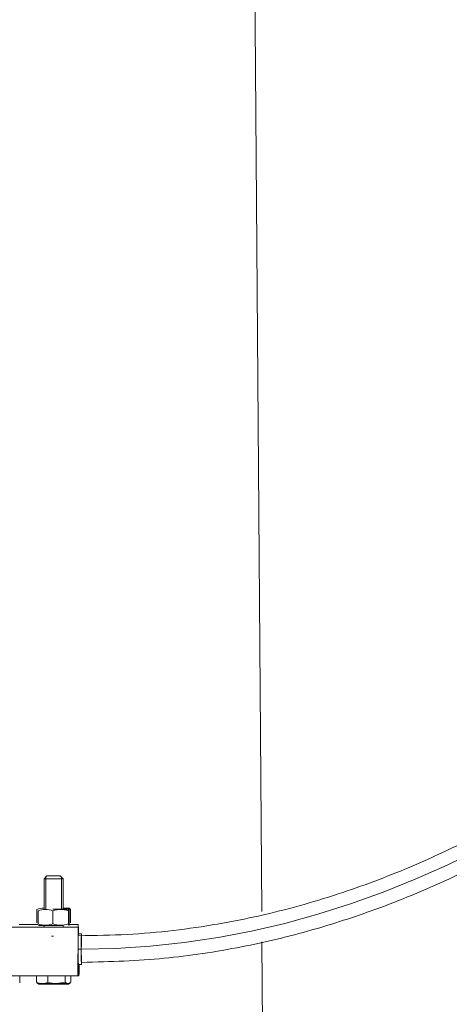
# Model space of a CAD drawing. Header units: millimetres. Extents: x -2674 to -2203, y -551 to -52.
# Tile 68 of 136: x -2335.34 to -2333.09, y -76.03 to -70.87. Entities that reach past the tile are written whole.
import ezdxf
from ezdxf.lldxf.tags import DXFTag

# ---------------------------------------------------------------- set-up
doc = ezdxf.new("R2010")
doc.units = ezdxf.units.MM
doc.layers.add('layer 1', color=7, linetype='Continuous')
tags = doc.linetypes.add('New Line18', pattern=[28.3, 19, -3.1, 3.1, -3.1]).pattern_tags.tags
tags[10:11] = [DXFTag(74, 4), DXFTag(75, 0), DXFTag(340, '0'), DXFTag(46, 1.0), DXFTag(50, 0.0), DXFTag(44, 0.0), DXFTag(45, 0.0)]
tags[8:9] = [DXFTag(74, 4), DXFTag(75, 0), DXFTag(340, '0'), DXFTag(46, 1.0), DXFTag(50, 0.0), DXFTag(44, 0.0), DXFTag(45, 0.0)]
tags[6:7] = [DXFTag(74, 4), DXFTag(75, 0), DXFTag(340, '0'), DXFTag(46, 1.0), DXFTag(50, 0.0), DXFTag(44, 0.0), DXFTag(45, 0.0)]
tags[4:5] = [DXFTag(74, 4), DXFTag(75, 0), DXFTag(340, '0'), DXFTag(46, 1.0), DXFTag(50, 0.0), DXFTag(44, 0.0), DXFTag(45, 0.0)]

msp = doc.modelspace()

# ---------------------------------------------------------------- linework, layer by layer
at = {"layer": 'layer 1', "linetype": 'New Line18', "lineweight": 9}
msp.add_open_spline([(-2330.7064, -54.68), (-2330.6964, -54.68), (-2330.6864, -54.68), (-2330.6764, -54.68), (-2330.6764, -54.68), (-2322.929, -54.68), (-2327.2727, -75.7391), (-2335.0196, -75.7391), (-2335.0196, -75.7391), (-2335.0249, -75.7391), (-2335.0302, -75.7391), (-2335.0356, -75.7391)], degree=3, knots=[0, 0, 0, 0, 0.25, 0.25, 0.25, 0.25, 0.5, 0.5, 0.5, 0.5, 1, 1, 1, 1], dxfattribs=at)
at = {"layer": 'layer 1', "lineweight": 9}
for points, knots in [([(-2330.2993, -54.7676), (-2330.2391, -54.7733), (-2330.1781, -54.7807), (-2330.1178, -54.7896), (-2330.1178, -54.7896), (-2330.0334, -54.802), (-2329.9505, -54.8172), (-2329.8682, -54.8355), (-2329.8682, -54.8355), (-2329.7927, -54.8523), (-2329.7178, -54.8717), (-2329.6438, -54.8938), (-2329.6438, -54.8938), (-2329.5758, -54.914), (-2329.5086, -54.9365), (-2329.4424, -54.9612), (-2329.4424, -54.9612), (-2329.3435, -54.9981), (-2329.2467, -55.0398), (-2329.1526, -55.0863), (-2329.1526, -55.0863), (-2329.069, -55.1275), (-2328.9876, -55.1725), (-2328.9086, -55.2208), (-2328.9086, -55.2208), (-2328.8319, -55.2676), (-2328.7576, -55.3177), (-2328.6856, -55.3706), (-2328.6856, -55.3706), (-2328.5795, -55.4487), (-2328.4787, -55.5329), (-2328.3834, -55.6222), (-2328.3834, -55.6222), (-2328.2891, -55.7105), (-2328.2003, -55.8037), (-2328.1167, -55.9008), (-2328.1167, -55.9008), (-2328.0327, -55.9982), (-2327.9541, -56.0994), (-2327.8803, -56.2035), (-2327.8803, -56.2035), (-2327.8048, -56.3103), (-2327.7343, -56.4202), (-2327.6686, -56.5323), (-2327.6686, -56.5323), (-2327.5595, -56.7183), (-2327.4633, -56.9106), (-2327.3777, -57.1068), (-2327.3777, -57.1068), (-2327.2933, -57.3001), (-2327.2193, -57.4972), (-2327.154, -57.6967), (-2327.154, -57.6967), (-2327.0962, -57.873), (-2327.0452, -58.0511), (-2326.9999, -58.2305), (-2326.9999, -58.2305), (-2326.9579, -58.397), (-2326.9209, -58.5647), (-2326.8882, -58.7331), (-2326.8882, -58.7331), (-2326.8517, -58.9212), (-2326.8207, -59.1102), (-2326.7944, -59.2997), (-2326.7944, -59.2997), (-2326.7466, -59.6448), (-2326.7145, -59.9917), (-2326.6952, -60.3391), (-2326.6952, -60.3391), (-2326.6756, -60.6937), (-2326.6692, -61.0488), (-2326.6741, -61.4037), (-2326.6741, -61.4037), (-2326.6789, -61.7522), (-2326.6945, -62.1005), (-2326.7196, -62.4483), (-2326.7196, -62.4483), (-2326.7441, -62.7863), (-2326.7776, -63.1238), (-2326.8193, -63.4604), (-2326.8193, -63.4604), (-2326.8609, -63.7964), (-2326.9107, -64.1315), (-2326.9681, -64.4655), (-2326.9681, -64.4655), (-2327.0255, -64.7991), (-2327.0906, -65.1316), (-2327.163, -65.4627), (-2327.163, -65.4627), (-2327.2355, -65.7941), (-2327.3153, -66.124), (-2327.4025, -66.4523), (-2327.4025, -66.4523), (-2327.4896, -66.7804), (-2327.584, -67.1068), (-2327.6857, -67.4313), (-2327.6857, -67.4313), (-2327.7875, -67.7558), (-2327.8967, -68.0784), (-2328.0135, -68.3986), (-2328.0135, -68.3986), (-2328.1304, -68.7189), (-2328.2548, -69.0367), (-2328.3874, -69.3516), (-2328.3874, -69.3516), (-2328.52, -69.6666), (-2328.6608, -69.9786), (-2328.8103, -70.287), (-2328.8103, -70.287), (-2328.9656, -70.6072), (-2329.1305, -70.9236), (-2329.3059, -71.2347), (-2329.3059, -71.2347), (-2329.416, -71.4299), (-2329.5302, -71.623), (-2329.649, -71.8138), (-2329.649, -71.8138), (-2329.7656, -72.001), (-2329.8866, -72.1859), (-2330.0124, -72.3679), (-2330.0124, -72.3679), (-2330.1254, -72.5313), (-2330.2421, -72.6923), (-2330.3631, -72.8506), (-2330.3631, -72.8506), (-2330.4707, -72.9914), (-2330.5816, -73.13), (-2330.6962, -73.266), (-2330.6962, -73.266), (-2330.7985, -73.3874), (-2330.9037, -73.5067), (-2331.012, -73.6236), (-2331.012, -73.6236), (-2331.0685, -73.6846), (-2331.1259, -73.7449), (-2331.1842, -73.8045), (-2331.1842, -73.8045), (-2331.2477, -73.8695), (-2331.3124, -73.9337), (-2331.3781, -73.9968), (-2331.3781, -73.9968), (-2331.449, -74.065), (-2331.5213, -74.1321), (-2331.5948, -74.1979), (-2331.5948, -74.1979), (-2331.6765, -74.271), (-2331.7598, -74.3425), (-2331.8448, -74.4122), (-2331.8448, -74.4122), (-2331.9482, -74.4969), (-2332.054, -74.579), (-2332.1625, -74.658), (-2332.1625, -74.658), (-2332.2674, -74.7345), (-2332.3748, -74.8081), (-2332.4847, -74.8783), (-2332.4847, -74.8783), (-2332.6077, -74.9569), (-2332.7339, -75.0313), (-2332.8632, -75.1007), (-2332.8632, -75.1007), (-2333.0058, -75.1772), (-2333.1522, -75.2477), (-2333.3022, -75.3111), (-2333.3022, -75.3111), (-2333.4238, -75.3625), (-2333.5479, -75.4091), (-2333.674, -75.4505), (-2333.674, -75.4505), (-2333.8087, -75.4947), (-2333.9458, -75.5328), (-2334.0848, -75.5642), (-2334.0848, -75.5642), (-2334.158, -75.5807), (-2334.2317, -75.5954), (-2334.3056, -75.6081), (-2334.3056, -75.6081), (-2334.3822, -75.6212), (-2334.459, -75.6323), (-2334.5371, -75.6413), (-2334.5371, -75.6413), (-2334.6183, -75.6507), (-2334.7007, -75.658), (-2334.7797, -75.6623), (-2334.7797, -75.6623), (-2334.8627, -75.6668), (-2334.9417, -75.668), (-2335.0356, -75.6691)], [0, 0, 0, 0, 0.020833, 0.020833, 0.020833, 0.020833, 0.041667, 0.041667, 0.041667, 0.041667, 0.0625, 0.0625, 0.0625, 0.0625, 0.083333, 0.083333, 0.083333, 0.083333, 0.104167, 0.104167, 0.104167, 0.104167, 0.125, 0.125, 0.125, 0.125, 0.145833, 0.145833, 0.145833, 0.145833, 0.166667, 0.166667, 0.166667, 0.166667, 0.1875, 0.1875, 0.1875, 0.1875, 0.208333, 0.208333, 0.208333, 0.208333, 0.229167, 0.229167, 0.229167, 0.229167, 0.25, 0.25, 0.25, 0.25, 0.270833, 0.270833, 0.270833, 0.270833, 0.291667, 0.291667, 0.291667, 0.291667, 0.3125, 0.3125, 0.3125, 0.3125, 0.333333, 0.333333, 0.333333, 0.333333, 0.354167, 0.354167, 0.354167, 0.354167, 0.375, 0.375, 0.375, 0.375, 0.395833, 0.395833, 0.395833, 0.395833, 0.416667, 0.416667, 0.416667, 0.416667, 0.4375, 0.4375, 0.4375, 0.4375, 0.458333, 0.458333, 0.458333, 0.458333, 0.479167, 0.479167, 0.479167, 0.479167, 0.5, 0.5, 0.5, 0.5, 0.520833, 0.520833, 0.520833, 0.520833, 0.541667, 0.541667, 0.541667, 0.541667, 0.5625, 0.5625, 0.5625, 0.5625, 0.583333, 0.583333, 0.583333, 0.583333, 0.604167, 0.604167, 0.604167, 0.604167, 0.625, 0.625, 0.625, 0.625, 0.645833, 0.645833, 0.645833, 0.645833, 0.666667, 0.666667, 0.666667, 0.666667, 0.6875, 0.6875, 0.6875, 0.6875, 0.708333, 0.708333, 0.708333, 0.708333, 0.729167, 0.729167, 0.729167, 0.729167, 0.75, 0.75, 0.75, 0.75, 0.770833, 0.770833, 0.770833, 0.770833, 0.791667, 0.791667, 0.791667, 0.791667, 0.8125, 0.8125, 0.8125, 0.8125, 0.833333, 0.833333, 0.833333, 0.833333, 0.854167, 0.854167, 0.854167, 0.854167, 0.875, 0.875, 0.875, 0.875, 0.895833, 0.895833, 0.895833, 0.895833, 0.916667, 0.916667, 0.916667, 0.916667, 0.9375, 0.9375, 0.9375, 0.9375, 0.958333, 0.958333, 0.958333, 0.958333, 1, 1, 1, 1]), ([(-2335.0191, -75.8088), (-2334.8614, -75.8051), (-2334.7269, -75.8009), (-2334.5865, -75.7875), (-2334.5865, -75.7875), (-2334.4534, -75.7748), (-2334.3151, -75.7538), (-2334.1798, -75.7273), (-2334.1798, -75.7273), (-2334.055, -75.7028), (-2333.9329, -75.6734), (-2333.8121, -75.6391), (-2333.8121, -75.6391), (-2333.7005, -75.6074), (-2333.59, -75.5715), (-2333.4811, -75.5319), (-2333.4811, -75.5319), (-2333.3495, -75.4839), (-2333.2204, -75.4304), (-2333.0938, -75.3721), (-2333.0938, -75.3721), (-2332.9819, -75.3205), (-2332.872, -75.2651), (-2332.7642, -75.2063), (-2332.7642, -75.2063), (-2332.6707, -75.1553), (-2332.5787, -75.1018), (-2332.4885, -75.046), (-2332.4885, -75.046), (-2332.3329, -74.9499), (-2332.1822, -74.8471), (-2332.0362, -74.739), (-2332.0362, -74.739), (-2331.8849, -74.6269), (-2331.7388, -74.5091), (-2331.5973, -74.3866), (-2331.5973, -74.3866), (-2331.4485, -74.2577), (-2331.3049, -74.1236), (-2331.1663, -73.9854), (-2331.1663, -73.9854), (-2331.0787, -73.8981), (-2330.9931, -73.8091), (-2330.9093, -73.7187), (-2330.9093, -73.7187), (-2330.8432, -73.6474), (-2330.7782, -73.5751), (-2330.7143, -73.502), (-2330.7143, -73.502), (-2330.667, -73.4479), (-2330.6202, -73.3932), (-2330.574, -73.3382), (-2330.574, -73.3382), (-2330.5219, -73.276), (-2330.4705, -73.2133), (-2330.4198, -73.1501), (-2330.4198, -73.1501), (-2330.3549, -73.0692), (-2330.2911, -72.9875), (-2330.2285, -72.905), (-2330.2285, -72.905), (-2330.1538, -72.8066), (-2330.0807, -72.7071), (-2330.0091, -72.6067), (-2330.0091, -72.6067), (-2329.9345, -72.5022), (-2329.8617, -72.3967), (-2329.7903, -72.2904), (-2329.7903, -72.2904), (-2329.72, -72.1855), (-2329.6512, -72.0798), (-2329.5839, -71.9733), (-2329.5839, -71.9733), (-2329.5176, -71.8685), (-2329.4527, -71.7629), (-2329.3891, -71.6567), (-2329.3891, -71.6567), (-2329.2027, -71.3452), (-2329.0278, -71.0279), (-2328.8629, -70.7062), (-2328.8629, -70.7062), (-2328.7014, -70.391), (-2328.5495, -70.0716), (-2328.4065, -69.7488), (-2328.4065, -69.7488), (-2328.2655, -69.4306), (-2328.1331, -69.1092), (-2328.0087, -68.7851), (-2328.0087, -68.7851), (-2327.8844, -68.4611), (-2327.768, -68.1346), (-2327.6593, -67.8058), (-2327.6593, -67.8058), (-2327.5507, -67.4773), (-2327.4498, -67.1467), (-2327.3563, -66.8143), (-2327.3563, -66.8143), (-2327.2628, -66.4816), (-2327.1768, -66.1472), (-2327.0983, -65.8112), (-2327.0983, -65.8112), (-2327.0104, -65.435), (-2326.932, -65.0569), (-2326.8634, -64.6773), (-2326.8634, -64.6773), (-2326.7947, -64.2977), (-2326.7359, -63.9166), (-2326.6875, -63.5343), (-2326.6875, -63.5343), (-2326.639, -63.1516), (-2326.601, -62.7677), (-2326.5748, -62.3832), (-2326.5748, -62.3832), (-2326.5644, -62.2323), (-2326.5559, -62.0813), (-2326.5493, -61.9302), (-2326.5493, -61.9302), (-2326.5426, -61.7764), (-2326.5378, -61.6225), (-2326.5351, -61.4685), (-2326.5351, -61.4685), (-2326.5324, -61.3093), (-2326.5318, -61.1501), (-2326.5337, -60.9908), (-2326.5337, -60.9908), (-2326.5356, -60.8269), (-2326.54, -60.663), (-2326.5472, -60.4992), (-2326.5472, -60.4992), (-2326.5546, -60.3314), (-2326.5648, -60.1638), (-2326.5782, -59.9963), (-2326.5782, -59.9963), (-2326.5905, -59.8431), (-2326.6053, -59.69), (-2326.6231, -59.5371), (-2326.6231, -59.5371), (-2326.636, -59.4265), (-2326.6504, -59.3161), (-2326.6664, -59.2058), (-2326.6664, -59.2058), (-2326.6799, -59.1128), (-2326.6946, -59.02), (-2326.7105, -58.9273), (-2326.7105, -58.9273), (-2326.727, -58.8308), (-2326.7449, -58.7345), (-2326.7643, -58.6385), (-2326.7643, -58.6385), (-2326.788, -58.5207), (-2326.8139, -58.4032), (-2326.8421, -58.2863), (-2326.8421, -58.2863), (-2326.8752, -58.1492), (-2326.9115, -58.0127), (-2326.9514, -57.8772), (-2326.9514, -57.8772), (-2326.9931, -57.7355), (-2327.0388, -57.5947), (-2327.089, -57.4553), (-2327.089, -57.4553), (-2327.1369, -57.322), (-2327.189, -57.1899), (-2327.2457, -57.0595), (-2327.2457, -57.0595), (-2327.2999, -56.9348), (-2327.3582, -56.8116), (-2327.4213, -56.6905), (-2327.4213, -56.6905), (-2327.5014, -56.5368), (-2327.589, -56.3865), (-2327.6852, -56.2409), (-2327.6852, -56.2409), (-2327.7775, -56.1013), (-2327.8778, -55.9661), (-2327.9869, -55.8372), (-2327.9869, -55.8372), (-2328.0926, -55.7123), (-2328.2065, -55.5932), (-2328.3288, -55.4821), (-2328.3288, -55.4821), (-2328.3929, -55.4239), (-2328.4593, -55.3679), (-2328.528, -55.3144), (-2328.528, -55.3144), (-2328.6112, -55.2496), (-2328.6977, -55.1884), (-2328.7873, -55.1314), (-2328.7873, -55.1314), (-2328.8938, -55.0637), (-2329.0047, -55.0019), (-2329.1193, -54.9468), (-2329.1193, -54.9468), (-2329.2184, -54.8991), (-2329.3201, -54.8563), (-2329.4242, -54.8187), (-2329.4242, -54.8187), (-2329.4775, -54.7995), (-2329.5313, -54.7816), (-2329.5856, -54.7651)], [0, 0, 0, 0, 0.019608, 0.019608, 0.019608, 0.019608, 0.039216, 0.039216, 0.039216, 0.039216, 0.058824, 0.058824, 0.058824, 0.058824, 0.078431, 0.078431, 0.078431, 0.078431, 0.098039, 0.098039, 0.098039, 0.098039, 0.117647, 0.117647, 0.117647, 0.117647, 0.137255, 0.137255, 0.137255, 0.137255, 0.156863, 0.156863, 0.156863, 0.156863, 0.176471, 0.176471, 0.176471, 0.176471, 0.196078, 0.196078, 0.196078, 0.196078, 0.215686, 0.215686, 0.215686, 0.215686, 0.235294, 0.235294, 0.235294, 0.235294, 0.254902, 0.254902, 0.254902, 0.254902, 0.27451, 0.27451, 0.27451, 0.27451, 0.294118, 0.294118, 0.294118, 0.294118, 0.313725, 0.313725, 0.313725, 0.313725, 0.333333, 0.333333, 0.333333, 0.333333, 0.352941, 0.352941, 0.352941, 0.352941, 0.372549, 0.372549, 0.372549, 0.372549, 0.392157, 0.392157, 0.392157, 0.392157, 0.411765, 0.411765, 0.411765, 0.411765, 0.431373, 0.431373, 0.431373, 0.431373, 0.45098, 0.45098, 0.45098, 0.45098, 0.470588, 0.470588, 0.470588, 0.470588, 0.490196, 0.490196, 0.490196, 0.490196, 0.509804, 0.509804, 0.509804, 0.509804, 0.529412, 0.529412, 0.529412, 0.529412, 0.54902, 0.54902, 0.54902, 0.54902, 0.568627, 0.568627, 0.568627, 0.568627, 0.588235, 0.588235, 0.588235, 0.588235, 0.607843, 0.607843, 0.607843, 0.607843, 0.627451, 0.627451, 0.627451, 0.627451, 0.647059, 0.647059, 0.647059, 0.647059, 0.666667, 0.666667, 0.666667, 0.666667, 0.686275, 0.686275, 0.686275, 0.686275, 0.705882, 0.705882, 0.705882, 0.705882, 0.72549, 0.72549, 0.72549, 0.72549, 0.745098, 0.745098, 0.745098, 0.745098, 0.764706, 0.764706, 0.764706, 0.764706, 0.784314, 0.784314, 0.784314, 0.784314, 0.803922, 0.803922, 0.803922, 0.803922, 0.823529, 0.823529, 0.823529, 0.823529, 0.843137, 0.843137, 0.843137, 0.843137, 0.862745, 0.862745, 0.862745, 0.862745, 0.882353, 0.882353, 0.882353, 0.882353, 0.901961, 0.901961, 0.901961, 0.901961, 0.921569, 0.921569, 0.921569, 0.921569, 0.941176, 0.941176, 0.941176, 0.941176, 0.960784, 0.960784, 0.960784, 0.960784, 1, 1, 1, 1]), ([(-2335.0969, -75.5316), (-2335.0953, -75.5295), (-2335.0936, -75.5276), (-2335.092, -75.5264), (-2335.092, -75.5264), (-2335.0904, -75.5252), (-2335.0887, -75.5245), (-2335.0871, -75.5245), (-2335.0871, -75.5245), (-2335.0854, -75.5245), (-2335.0837, -75.5252), (-2335.0821, -75.5264), (-2335.0821, -75.5264), (-2335.0804, -75.5277), (-2335.0788, -75.5295), (-2335.0773, -75.5316)], [0, 0, 0, 0, 0.2, 0.2, 0.2, 0.2, 0.4, 0.4, 0.4, 0.4, 0.6, 0.6, 0.6, 0.6, 1, 1, 1, 1]), ([(-2335.0874, -75.5381), (-2335.0871, -75.5359), (-2335.0867, -75.5341), (-2335.0864, -75.5329), (-2335.0864, -75.5329), (-2335.086, -75.5316), (-2335.0857, -75.5309), (-2335.0853, -75.5309), (-2335.0853, -75.5309), (-2335.085, -75.5309), (-2335.0846, -75.5316), (-2335.0843, -75.5329), (-2335.0843, -75.5329), (-2335.0839, -75.5341), (-2335.0836, -75.5359), (-2335.0832, -75.5381)], [0, 0, 0, 0, 0.2, 0.2, 0.2, 0.2, 0.4, 0.4, 0.4, 0.4, 0.6, 0.6, 0.6, 0.6, 1, 1, 1, 1]), ([(-2335.0874, -75.6077), (-2335.0871, -75.6098), (-2335.0867, -75.6117), (-2335.0864, -75.6129), (-2335.0864, -75.6129), (-2335.086, -75.6142), (-2335.0857, -75.6148), (-2335.0853, -75.6148), (-2335.0853, -75.6148), (-2335.085, -75.6148), (-2335.0846, -75.6141), (-2335.0843, -75.6129), (-2335.0843, -75.6129), (-2335.0839, -75.6116), (-2335.0836, -75.6098), (-2335.0832, -75.6077)], [0, 0, 0, 0, 0.2, 0.2, 0.2, 0.2, 0.4, 0.4, 0.4, 0.4, 0.6, 0.6, 0.6, 0.6, 1, 1, 1, 1]), ([(-2335.0345, -75.6591), (-2335.0353, -75.6374), (-2335.0362, -75.6501), (-2335.0369, -75.6935), (-2335.0369, -75.6935), (-2335.0376, -75.7368), (-2335.038, -75.8056), (-2335.038, -75.8787)], [0, 0, 0, 0, 0.333333, 0.333333, 0.333333, 0.333333, 1, 1, 1, 1]), ([(-2335.0356, -75.6591), (-2335.0359, -75.6591), (-2335.0362, -75.6744), (-2335.0364, -75.6991), (-2335.0364, -75.6991), (-2335.0366, -75.7239), (-2335.0366, -75.7544), (-2335.0364, -75.7791), (-2335.0364, -75.7791), (-2335.0362, -75.8039), (-2335.0359, -75.8191), (-2335.0356, -75.8191)], [0, 0, 0, 0, 0.25, 0.25, 0.25, 0.25, 0.5, 0.5, 0.5, 0.5, 1, 1, 1, 1]), ([(-2335.0365, -75.6662), (-2335.0365, -75.6679), (-2335.0365, -75.6695), (-2335.0365, -75.6705), (-2335.0365, -75.6705), (-2335.0365, -75.6714), (-2335.0364, -75.6715), (-2335.0364, -75.6708)], [0, 0, 0, 0, 0.333333, 0.333333, 0.333333, 0.333333, 1, 1, 1, 1]), ([(-2335.0186, -75.7264), (-2335.0187, -75.6844), (-2335.0192, -75.6551), (-2335.0197, -75.6596), (-2335.0197, -75.6596), (-2335.0202, -75.6641), (-2335.0206, -75.7009), (-2335.0205, -75.7434), (-2335.0205, -75.7434), (-2335.0205, -75.7859), (-2335.0201, -75.8191), (-2335.0196, -75.8191)], [0, 0, 0, 0, 0.25, 0.25, 0.25, 0.25, 0.5, 0.5, 0.5, 0.5, 1, 1, 1, 1]), ([(-2335.0373, -75.7673), (-2335.0373, -75.7832), (-2335.0372, -75.7984), (-2335.0371, -75.8097), (-2335.0371, -75.8097), (-2335.0369, -75.8209), (-2335.0368, -75.8273), (-2335.0366, -75.8273)], [0, 0, 0, 0, 0.333333, 0.333333, 0.333333, 0.333333, 1, 1, 1, 1]), ([(-2335.0896, -75.9201), (-2335.0909, -75.9201), (-2335.0922, -75.9199), (-2335.0934, -75.9196), (-2335.0934, -75.9196), (-2335.0947, -75.9193), (-2335.096, -75.9188), (-2335.0972, -75.9182), (-2335.0972, -75.9182), (-2335.0997, -75.9169), (-2335.1022, -75.9151), (-2335.1047, -75.9129)], [0, 0, 0, 0, 0.25, 0.25, 0.25, 0.25, 0.5, 0.5, 0.5, 0.5, 1, 1, 1, 1]), ([(-2335.0874, -75.9231), (-2335.0883, -75.9231), (-2335.0892, -75.923), (-2335.0901, -75.9226), (-2335.0901, -75.9226), (-2335.091, -75.9223), (-2335.0919, -75.9218), (-2335.0928, -75.9212), (-2335.0928, -75.9212), (-2335.0945, -75.92), (-2335.0963, -75.9182), (-2335.098, -75.916)], [0, 0, 0, 0, 0.25, 0.25, 0.25, 0.25, 0.5, 0.5, 0.5, 0.5, 1, 1, 1, 1])]:
    msp.add_open_spline(points, degree=3, knots=knots, dxfattribs=at)
for points in [[(-2334.0745, -75.5416), (-2334.0745, -75.5416), (-2334.1979, -59.0515), (-2334.1979, -59.0515)], [(-2335.2002, -75.3561), (-2335.2002, -75.3561), (-2335.2152, -75.3711), (-2335.2152, -75.3711)], [(-2335.206, -75.3619), (-2335.206, -75.3619), (-2335.206, -75.5309), (-2335.206, -75.5309)], [(-2335.1302, -75.3561), (-2335.1302, -75.3561), (-2335.2002, -75.3561), (-2335.2002, -75.3561)], [(-2335.1152, -75.3711), (-2335.1152, -75.3711), (-2335.1302, -75.3561), (-2335.1302, -75.3561)], [(-2335.1244, -75.3619), (-2335.1244, -75.3619), (-2335.1244, -75.5309), (-2335.1244, -75.5309)], [(-2335.2152, -75.3711), (-2335.2152, -75.3711), (-2335.1152, -75.3711), (-2335.1152, -75.3711)], [(-2335.2152, -75.3711), (-2335.2152, -75.3711), (-2335.2152, -75.5309), (-2335.2152, -75.5309)], [(-2335.1152, -75.5309), (-2335.1152, -75.5309), (-2335.1152, -75.3711), (-2335.1152, -75.3711)], [(-2335.2152, -75.5246), (-2335.2283, -75.5241), (-2335.2412, -75.5265), (-2335.2532, -75.5316)], [(-2335.2532, -75.5316), (-2335.2532, -75.5316), (-2335.2532, -75.6012), (-2335.2532, -75.6012)], [(-2335.1694, -75.5381), (-2335.1945, -75.5286), (-2335.2221, -75.5286), (-2335.2472, -75.5381)], [(-2335.2472, -75.5381), (-2335.2472, -75.5381), (-2335.2472, -75.6077), (-2335.2472, -75.6077)], [(-2335.0874, -75.5381), (-2335.1139, -75.5286), (-2335.1429, -75.5286), (-2335.1694, -75.5381)], [(-2335.1694, -75.5381), (-2335.1694, -75.5381), (-2335.1694, -75.6077), (-2335.1694, -75.6077)], [(-2335.1688, -75.5309), (-2335.1688, -75.5309), (-2335.0853, -75.5309), (-2335.0853, -75.5309)], [(-2335.0853, -75.5244), (-2335.0853, -75.5244), (-2335.1152, -75.5244), (-2335.1152, -75.5244)], [(-2335.0969, -75.5316), (-2335.1028, -75.5297), (-2335.1088, -75.5281), (-2335.115, -75.527)], [(-2335.0874, -75.5381), (-2335.0874, -75.5381), (-2335.0874, -75.6077), (-2335.0874, -75.6077)], [(-2335.0834, -75.5256), (-2335.0834, -75.5256), (-2335.0853, -75.5244), (-2335.0853, -75.5244)], [(-2335.0851, -75.531), (-2335.0851, -75.531), (-2335.0853, -75.5309), (-2335.0853, -75.5309)], [(-2335.0832, -75.5381), (-2335.0832, -75.5381), (-2335.0832, -75.6077), (-2335.0832, -75.6077)], [(-2335.0773, -75.5316), (-2335.0773, -75.5316), (-2335.0773, -75.6012), (-2335.0773, -75.6012)], [(-2335.3457, -75.61), (-2335.3457, -75.61), (-2335.2468, -75.61), (-2335.2468, -75.61)], [(-2335.2472, -75.6077), (-2335.2221, -75.6171), (-2335.1945, -75.6171), (-2335.1694, -75.6077)], [(-2335.2453, -75.6148), (-2335.2453, -75.6148), (-2335.2451, -75.6149), (-2335.2451, -75.6149)], [(-2335.2451, -75.6149), (-2335.2451, -75.6149), (-2335.1688, -75.6149), (-2335.1688, -75.6149)], [(-2335.2152, -75.6149), (-2335.2152, -75.6149), (-2335.2152, -75.6161), (-2335.2152, -75.6161)], [(-2335.2152, -75.6161), (-2335.2152, -75.6161), (-2335.1152, -75.6161), (-2335.1152, -75.6161)], [(-2335.2152, -75.6162), (-2335.2152, -75.6162), (-2335.1152, -75.6162), (-2335.1152, -75.6162)], [(-2335.2152, -75.6162), (-2335.2152, -75.6162), (-2335.2152, -75.6242), (-2335.2152, -75.6242)], [(-2335.2151, -75.6161), (-2335.2151, -75.6161), (-2335.2151, -75.6162), (-2335.2151, -75.6162)], [(-2335.206, -75.6149), (-2335.206, -75.6149), (-2335.206, -75.6161), (-2335.206, -75.6161)], [(-2335.1694, -75.6077), (-2335.1429, -75.6171), (-2335.1139, -75.6171), (-2335.0874, -75.6077)], [(-2335.1244, -75.6149), (-2335.1244, -75.6149), (-2335.1244, -75.6161), (-2335.1244, -75.6161)], [(-2335.1153, -75.6162), (-2335.1153, -75.6162), (-2335.1153, -75.6161), (-2335.1153, -75.6161)], [(-2335.1152, -75.6161), (-2335.1152, -75.6161), (-2335.1152, -75.6149), (-2335.1152, -75.6149)], [(-2335.1152, -75.6242), (-2335.1152, -75.6242), (-2335.1152, -75.6162), (-2335.1152, -75.6162)], [(-2335.0838, -75.61), (-2335.0838, -75.61), (-2335.0369, -75.61), (-2335.0369, -75.61)], [(-2335.0369, -75.61), (-2335.0369, -75.61), (-2335.0367, -75.61), (-2335.0367, -75.61)], [(-2335.0369, -75.6242), (-2335.0369, -75.6242), (-2335.0369, -75.61), (-2335.0369, -75.61)], [(-2335.0367, -75.6242), (-2335.0367, -75.6242), (-2335.0367, -75.61), (-2335.0367, -75.61)], [(-2335.5865, -75.6242), (-2335.5865, -75.6242), (-2335.0365, -75.6242), (-2335.0365, -75.6242)], [(-2335.1763, -75.6712), (-2335.1763, -75.6712), (-2335.1667, -75.6712), (-2335.1667, -75.6712)], [(-2335.1693, -75.6714), (-2335.1693, -75.6714), (-2335.1749, -75.6714), (-2335.1749, -75.6714)], [(-2335.0365, -75.6242), (-2335.0365, -75.6242), (-2335.0341, -75.6242), (-2335.0341, -75.6242)], [(-2335.0365, -75.6662), (-2335.0365, -75.6662), (-2335.0365, -75.6242), (-2335.0365, -75.6242)], [(-2335.0349, -75.6526), (-2335.0354, -75.6446), (-2335.0359, -75.6506), (-2335.0364, -75.6708)], [(-2335.0196, -75.6591), (-2335.0196, -75.6591), (-2335.0356, -75.6591), (-2335.0356, -75.6591)], [(-2335.0341, -75.6591), (-2335.0341, -75.6591), (-2335.0341, -75.6242), (-2335.0341, -75.6242)], [(-2333.1879, -194.0515), (-2333.1879, -194.0515), (-2334.0733, -75.7017), (-2334.0733, -75.7017)], [(-2335.0368, -75.7704), (-2335.0388, -75.8065), (-2335.0391, -75.8426), (-2335.0377, -75.8787)], [(-2335.0373, -75.7473), (-2335.0373, -75.7473), (-2335.0373, -75.7673), (-2335.0373, -75.7673)], [(-2335.0368, -75.7673), (-2335.0368, -75.7673), (-2335.0373, -75.7473), (-2335.0373, -75.7473)], [(-2335.0365, -75.756), (-2335.0365, -75.756), (-2335.0368, -75.7673), (-2335.0368, -75.7673)], [(-2335.0365, -75.7732), (-2335.0365, -75.7735), (-2335.0365, -75.7737), (-2335.0364, -75.7736)], [(-2335.0196, -75.8191), (-2335.0192, -75.8191), (-2335.0189, -75.8013), (-2335.0187, -75.7733)], [(-2335.0366, -75.8273), (-2335.0366, -75.8273), (-2335.0353, -75.8273), (-2335.0353, -75.8273)], [(-2335.0356, -75.8191), (-2335.0356, -75.8191), (-2335.0196, -75.8191), (-2335.0196, -75.8191)], [(-2335.0352, -75.8515), (-2335.0352, -75.8515), (-2335.0352, -75.8215), (-2335.0352, -75.8215)], [(-2335.0352, -75.8273), (-2335.0352, -75.8273), (-2335.0339, -75.8273), (-2335.0339, -75.8273)], [(-2335.0339, -75.8273), (-2335.0338, -75.8273), (-2335.0337, -75.8244), (-2335.0336, -75.8191)], [(-2335.0328, -75.8787), (-2335.0319, -75.8598), (-2335.0316, -75.8409), (-2335.0318, -75.822)], [(-2335.0325, -75.8787), (-2335.0325, -75.8591), (-2335.0325, -75.8396), (-2335.0326, -75.8207)], [(-2335.038, -75.8787), (-2335.038, -75.8787), (-2335.588, -75.8787), (-2335.588, -75.8787)], [(-2335.3432, -75.9155), (-2335.3432, -75.9155), (-2335.3432, -75.8787), (-2335.3432, -75.8787)], [(-2335.2559, -75.9129), (-2335.2559, -75.9129), (-2335.2559, -75.8787), (-2335.2559, -75.8787)], [(-2335.1954, -75.9129), (-2335.1954, -75.9129), (-2335.1954, -75.8787), (-2335.1954, -75.8787)], [(-2335.1047, -75.9129), (-2335.1047, -75.9129), (-2335.1047, -75.8787), (-2335.1047, -75.8787)], [(-2335.0745, -75.9129), (-2335.0745, -75.9129), (-2335.0745, -75.8787), (-2335.0745, -75.8787)], [(-2335.038, -75.8787), (-2335.038, -75.8787), (-2335.0377, -75.8787), (-2335.0377, -75.8787)], [(-2335.0328, -75.8787), (-2335.0328, -75.8787), (-2335.0377, -75.8787), (-2335.0377, -75.8787)], [(-2335.0328, -75.8787), (-2335.0328, -75.8787), (-2335.0325, -75.8787), (-2335.0325, -75.8787)], [(-2335.2559, -75.9129), (-2335.2464, -75.9174), (-2335.2361, -75.9199), (-2335.2256, -75.9201)], [(-2335.2559, -75.9129), (-2335.2559, -75.9129), (-2335.2409, -75.9201), (-2335.2409, -75.9201)], [(-2335.2537, -75.916), (-2335.2537, -75.916), (-2335.2431, -75.9231), (-2335.2431, -75.9231)], [(-2335.2452, -75.9201), (-2335.2452, -75.9201), (-2335.2256, -75.9201), (-2335.2256, -75.9201)], [(-2335.2452, -75.9231), (-2335.2452, -75.9231), (-2335.2201, -75.9231), (-2335.2201, -75.9231)], [(-2335.2441, -75.9195), (-2335.2363, -75.9217), (-2335.2282, -75.923), (-2335.2201, -75.9231)], [(-2335.2256, -75.9201), (-2335.2152, -75.9199), (-2335.2048, -75.9174), (-2335.1954, -75.9129)], [(-2335.2256, -75.9201), (-2335.2256, -75.9201), (-2335.15, -75.9201), (-2335.15, -75.9201)], [(-2335.2201, -75.9231), (-2335.2201, -75.9231), (-2335.1423, -75.9231), (-2335.1423, -75.9231)], [(-2335.1954, -75.9129), (-2335.1807, -75.9175), (-2335.1654, -75.9199), (-2335.15, -75.9201)], [(-2335.1631, -75.9215), (-2335.1562, -75.9225), (-2335.1492, -75.9231), (-2335.1423, -75.9231)], [(-2335.1047, -75.9129), (-2335.1047, -75.9129), (-2335.15, -75.9201), (-2335.15, -75.9201)], [(-2335.15, -75.9201), (-2335.15, -75.9201), (-2335.0896, -75.9201), (-2335.0896, -75.9201)], [(-2335.1423, -75.9231), (-2335.1423, -75.9231), (-2335.0874, -75.9231), (-2335.0874, -75.9231)], [(-2335.0745, -75.9129), (-2335.0745, -75.9129), (-2335.0896, -75.9201), (-2335.0896, -75.9201)], [(-2335.0767, -75.916), (-2335.0767, -75.916), (-2335.0874, -75.9231), (-2335.0874, -75.9231)]]:
    msp.add_open_spline(points, degree=3, dxfattribs=at)

doc.saveas('drawing.dxf')
